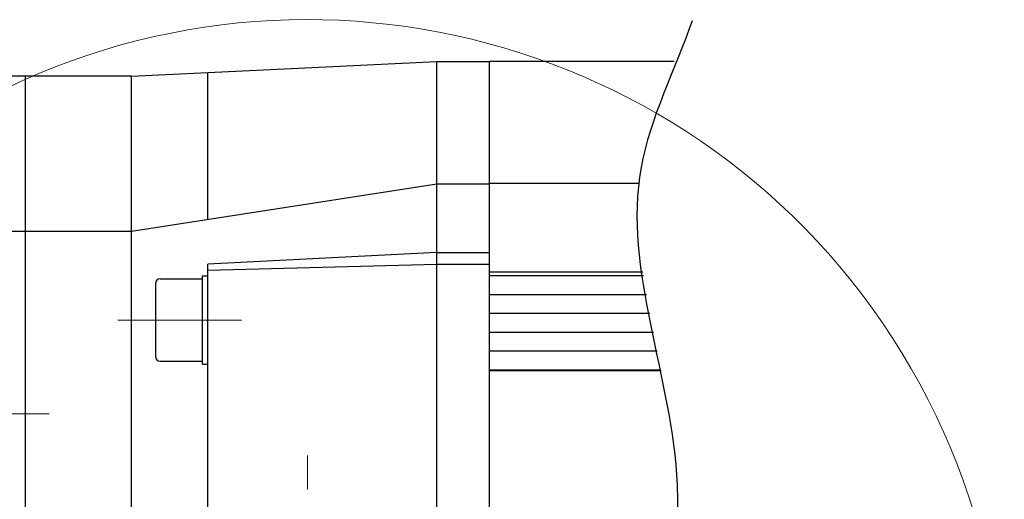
# Model space of a CAD drawing. Header units: millimetres. Extents: x 0 to 1071, y 0 to 742.
# Tile 30 of 130: x 485 to 569, y 230 to 271. Entities that reach past the tile are written whole.
import ezdxf

# ---------------------------------------------------------------- set-up
doc = ezdxf.new("R2010")
doc.units = ezdxf.units.MM
doc.header["$LTSCALE"] = 0.454724
doc.linetypes.add('CENTER', pattern=[50.8, 31.75, -6.35, 6.35, -6.35])
doc.layers.add('NoLayerName_001', color=7, linetype='Continuous')
doc.layers.add('NoLayerName_003', color=7, linetype='Continuous')

# ---------------------------------------------------------------- blocks, each defined once
blk = doc.blocks.new('DIM_0002')
at = {"color": 3, "linetype": 'Continuous', "lineweight": 13}
blk.add_arc((59.306, 51.361), 59.306, 300, 210, dxfattribs=at)

msp = doc.modelspace()

# ---------------------------------------------------------------- linework, layer by layer
at = {"layer": 'NoLayerName_001', "color": 7, "linetype": 'Continuous', "lineweight": 25}
for p, q in [((494.961134, 265.897446), (520.961134, 267.147446)), ((520.961134, 267.147446), (525.461134, 267.147446)), ((520.961134, 226.343874), (520.961134, 267.147446)), ((541.159911, 267.153856), (525.461134, 267.153856)), ((525.461134, 175.647446), (525.461134, 267.147446)), ((494.961134, 265.897446), (481.461134, 265.897446)), ((485.961134, 222.847446), (485.961134, 265.897446)), ((494.961134, 225.194667), (494.961134, 265.897446)), ((501.461134, 253.713366), (501.461134, 266.209946)), ((494.961134, 252.702404), (520.961134, 256.746255)), ((520.961134, 256.746255), (525.461134, 256.746255)), ((538.18709, 256.754422), (525.461134, 256.754422)), ((480.961134, 252.702404), (494.961134, 252.702404)), ((520.961134, 250.897446), (501.461134, 249.897446)), ((520.961134, 250.897446), (525.461134, 250.897446)), ((501.461134, 249.397446), (520.961134, 249.914301)), ((501.461134, 225.99566), (501.461134, 249.914301)), ((520.961134, 249.897446), (525.461134, 249.897446)), ((538.495368, 249.234187), (525.461134, 249.234187)), ((497.011134, 248.247446), (497.011134, 242.047446)), ((497.411134, 248.647446), (501.011134, 248.647446)), ((501.011134, 241.397446), (501.011134, 248.897446)), ((501.011134, 248.897446), (501.461134, 248.897446)), ((538.543294, 248.897446), (525.461134, 248.897446)), ((538.797235, 247.294016), (525.461134, 247.294016)), ((539.083323, 245.700876), (525.461134, 245.700876)), ((539.394745, 244.094016), (525.461134, 244.094016)), ((539.715212, 242.501359), (525.461134, 242.501359)), ((497.411134, 241.647446), (501.011134, 241.647446)), ((501.011134, 241.397446), (501.461134, 241.397446)), ((540.039063, 240.897446), (525.461134, 240.897446)), ((540.054442, 240.820511), (525.461134, 240.820511))]:
    msp.add_line(p, q, dxfattribs=at)
at = {"layer": 'NoLayerName_001', "color": 4, "linetype": 'CENTER', "lineweight": 13}
for p, q in [((493.804654, 245.147446), (504.331426, 245.147446)), ((509.961134, 190.312012), (509.961134, 234.393867))]:
    msp.add_line(p, q, dxfattribs=at)
at = {"layer": 'NoLayerName_001', "color": 7, "linetype": 'Continuous', "lineweight": 25}
for centre, start, end in [((497.411134, 248.247446), 90, 180), ((497.411134, 242.047446), 180, 270)]:
    msp.add_arc(centre, 0.4, start, end, dxfattribs=at)
msp.add_open_spline([(542.693133, 270.616351), (541.243757, 266.449396), (534.721371, 253.900464), (547.31343, 226.657671), (530.411994, 197.008691), (541.54571, 178.777285), (543.961336, 172.73822)], degree=3, knots=[0, 0, 0, 0, 13.23547539, 40.405227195, 80.94527167, 100.458087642, 100.458087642, 100.458087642, 100.458087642], dxfattribs=at)
at = {"layer": 'NoLayerName_003', "color": 4, "linetype": 'CENTER', "lineweight": 13}
msp.add_line((487.961134, 237.17264), (452.961134, 237.17264), dxfattribs=at)

# ---------------------------------------------------------------- block references
at = {"layer": 'NoLayerName_001', "color": 3, "linetype": 'Continuous', "lineweight": 13}
msp.add_blockref('DIM_0002', (450.65509, 160.036926), dxfattribs=at)

doc.saveas('drawing.dxf')
